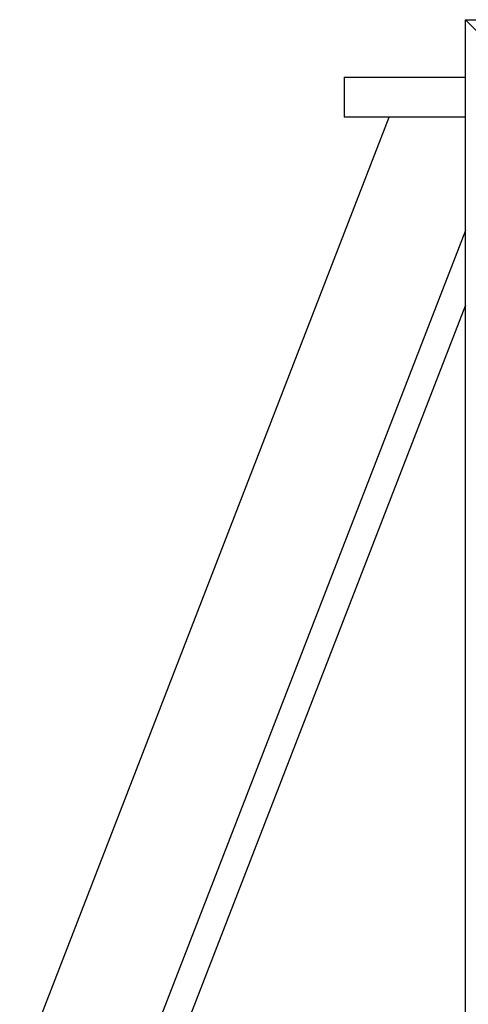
# Model space of a CAD drawing. Header units: inches. Extents: x 0 to 20790, y -12 to 14700.
# Tile 180 of 256: x 5434 to 5546, y 12149 to 12397. Entities that reach past the tile are written whole.
import ezdxf

# ---------------------------------------------------------------- set-up
doc = ezdxf.new("R2010")
doc.units = ezdxf.units.IN
doc.layers.add('1', color=7, linetype='Continuous', true_color=0xffffff)

msp = doc.modelspace()

# ---------------------------------------------------------------- linework, layer by layer
at = {"layer": '1', "color": 2, "linetype": 'Continuous', "lineweight": 25}
for p, q in [((5545.558, 12396.963), (6045.558, 12396.963)), ((5548.358, 12394.163), (5545.558, 12396.963)), ((5545.558, 11596.963), (5545.558, 12396.963)), ((5515.058, 12382.463), (5515.058, 12372.463)), ((5515.058, 12382.463), (5545.559, 12382.463)), ((5433.559, 12132.465), (5526.427, 12372.461)), ((5545.559, 12372.463), (5515.058, 12372.463)), ((5545.558, 12343.958), (5433.558, 12054.521)), ((5545.558, 12325.16), (5439.885, 12052.073))]:
    msp.add_line(p, q, dxfattribs=at)

doc.saveas('drawing.dxf')
